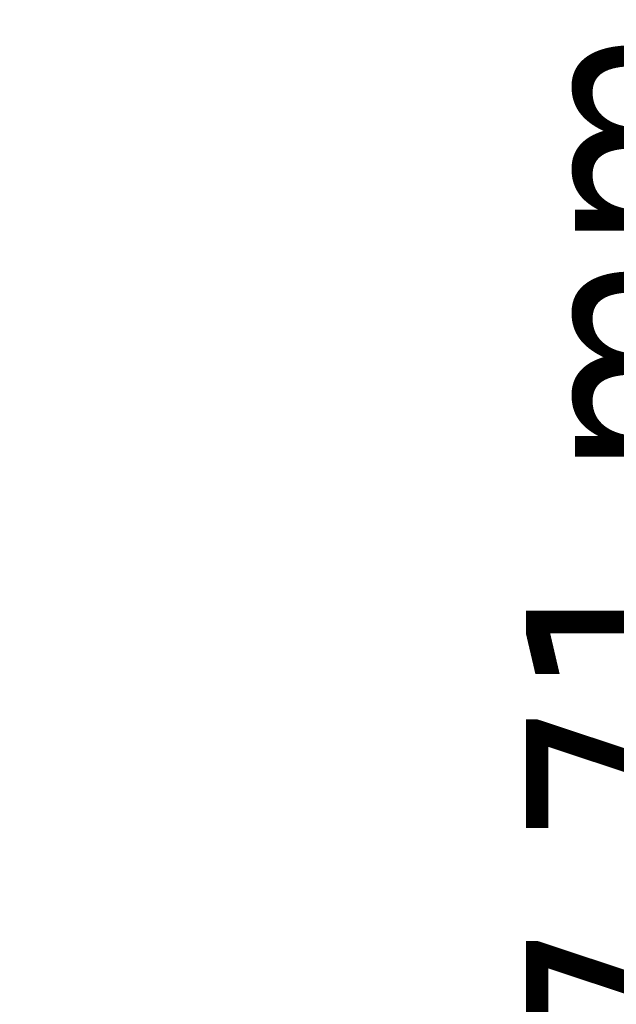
# Paper-space layout 'Sheet' of a CAD drawing. Header units: inches. Extents: x 0.2 to 10.8, y 0.2 to 8.3.
# Tile 154 of 256: x 2.401 to 2.765, y 4.044 to 4.645. Entities that reach past the tile are written whole.
import ezdxf

# ---------------------------------------------------------------- set-up
doc = ezdxf.new("R2010")
doc.units = ezdxf.units.IN
doc.header["$MEASUREMENT"] = 0
doc.layers.get('0').update_dxf_attribs({"lineweight": 5})
doc.styles.add('My Text', font='tahoma.ttf')
doc.dimstyles.new('My Dimension - mm [in] (ANSI)$0', dxfattribs={"dimtxt": 0.12, "dimasz": 0.098425, "dimexe": 0.125, "dimexo": 0.063, "dimgap": 0.031496, "dimtad": 0, "dimlfac": 250, "dimzin": 4, "dimdsep": 46, "dimtxsty": 'My Text', "dimblk": 'Filled-1', "dimcen": 0.09, "dimclrd": 1, "dimclre": 1, "dimclrt": 1, "dimadec": 1, "dimazin": 1, "dimtfac": 1, "dimtofl": 0, "dimtmove": 0, "dimatfit": 3, "dimfxl": 1, "dimtolj": 1, "dimtzin": 4, "dimlwd": -1, "dimlwe": -1, "dimarcsym": 0})

# ---------------------------------------------------------------- blocks, each defined once
blk = doc.blocks.new('*D5')
at = {"color": 1, "true_color": 0xff0000}
for p, q in [((2.78076, 5.67923), (2.78076, 5.77766)), ((3.13436, 5.58081), (2.65576, 5.58081)), ((3.24966, 3.70996), (2.65576, 3.70996)), ((2.78076, 3.61153), (2.78076, 3.51311))]:
    blk.add_line(p, q, dxfattribs=at)
at = {"layer": 'Defpoints', "color": 0}
for p in [(3.19736, 5.58081), (2.78076, 3.70996), (3.31266, 3.70996)]:
    blk.add_point(p, dxfattribs=at)
at = {"color": 1, "true_color": 0xff0000, "insert": (2.78076, 4.64538), "char_height": 0.12, "attachment_point": 5, "rotation": 90, "style": 'My Text'}
blk.add_mtext('\\A1;467.71 mm [18.414 in]', dxfattribs=at)
blk = doc.blocks.new('Filled-1')

psp = doc.layouts.new('Sheet')

# ---------------------------------------------------------------- dimensions: what is measured, and where the dimension line sits
dim = psp.add_linear_dim(base=(2.780756, 3.709957), p1=(3.197363, 5.58081), p2=(3.312657, 3.709957), angle=90, dimstyle='My Dimension - mm [in] (ANSI)$0', override={"dimpost": ' mm'})
dim.commit()
dim.dimension.update_dxf_attribs({"geometry": '*D5', "text_midpoint": (2.780756, 4.645384)})

doc.saveas('drawing.dxf')
